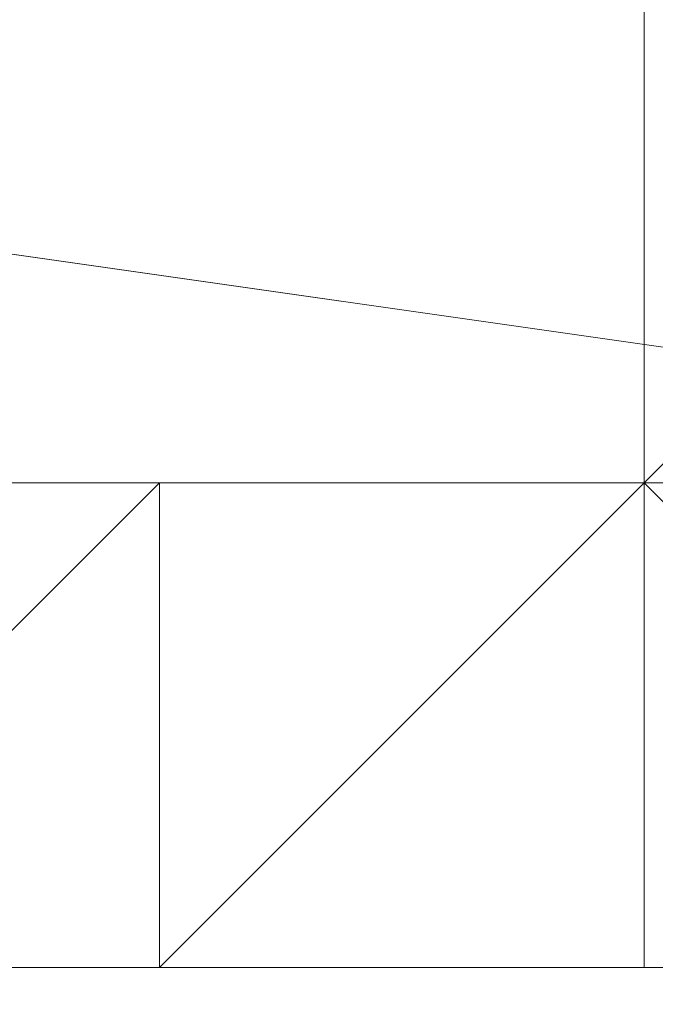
# Model space of a CAD drawing. Header units: inches. Extents: x -79624 to 52587, y -27526 to 10116.
# Tile 91 of 256: x 10253 to 10265, y -15428 to -15409. Entities that reach past the tile are written whole.
import ezdxf

# ---------------------------------------------------------------- set-up
doc = ezdxf.new("R2010")
doc.units = ezdxf.units.IN
doc.header["$MEASUREMENT"] = 0
doc.layers.add('- მექანიკური ნაწილი', color=7, linetype='Continuous', lineweight=18)
doc.layers.add('Dimensioning - General', color=7, linetype='Continuous')
doc.styles.add('GENERATED_STYLE_1', font='txt')
doc.dimstyles.new('GENERATED_STYLE__1', dxfattribs={"dimtxt": 100, "dimasz": 76, "dimexe": 0.18, "dimexo": 0.0625, "dimgap": 0, "dimtad": 0, "dimdec": 0, "dimlfac": 0.1, "dimzin": 0, "dimdsep": 46, "dimtxsty": 'GENERATED_STYLE_1', "dimblk": 'ARROWHEAD_5', "dimblk1": 'ARROWHEAD_5', "dimblk2": 'ARROWHEAD_5', "dimcen": 0.09, "dimse1": 1, "dimse2": 1, "dimclrd": 7, "dimclre": 7, "dimclrt": 7, "dimadec": 0, "dimazin": 0, "dimtfac": 1, "dimtdec": 4, "dimtmove": 0, "dimatfit": 3, "dimfxl": 1, "dimtolj": 1, "dimtzin": 0, "dimarcsym": 0})
doc.dimstyles.new('GENERATED_STYLE__2', dxfattribs={"dimtxt": 100, "dimasz": 76, "dimexe": 0.18, "dimexo": 0.0625, "dimgap": 0, "dimtad": 0, "dimtih": 1, "dimtoh": 1, "dimdec": 0, "dimlfac": 0.1, "dimzin": 0, "dimdsep": 46, "dimtxsty": 'GENERATED_STYLE_1', "dimblk": 'ARROWHEAD_5', "dimblk1": 'ARROWHEAD_5', "dimblk2": 'ARROWHEAD_5', "dimcen": 0.09, "dimse1": 1, "dimse2": 1, "dimclrd": 7, "dimclre": 7, "dimclrt": 7, "dimadec": 0, "dimazin": 0, "dimtfac": 1, "dimtdec": 4, "dimtmove": 0, "dimatfit": 3, "dimfxl": 1, "dimtolj": 1, "dimtzin": 0, "dimarcsym": 0})

# ---------------------------------------------------------------- blocks, each defined once
blk = doc.blocks.new('ARROWHEAD_5')
at = {"linetype": 'Continuous', "lineweight": 0}
blk.add_hatch(color=0, dxfattribs=at).paths.add_polyline_path([(-1, 0.2679), (0, 0), (-1, -0.2679)])
at = {"color": 0, "linetype": 'Continuous', "lineweight": 0}
blk.add_line((0, 0), (-1, 0), dxfattribs=at)
blk = doc.blocks.new('*D249')
at = {"layer": 'Defpoints', "color": 0, "linetype": 'Continuous', "transparency": 16777216}
for p in [(358.556, 209.203), (25258.556, 209.203), (1258.556, -26125.722)]:
    blk.add_point(p, dxfattribs=at)
at = {"layer": 'Dimensioning - General', "color": 7, "linetype": 'Continuous', "lineweight": -2, "transparency": 16777216}
for p, q in [((358.556, 133.203), (358.556, -12795.724)), ((358.556, -26049.722), (358.556, -13148.104))]:
    blk.add_line(p, q, dxfattribs=at)
at = {"layer": 'Dimensioning - General', "color": 7, "linetype": 'Continuous', "lineweight": -2, "transparency": 16777216, "xscale": 76.00000000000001, "yscale": 76.00000000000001, "zscale": 76.00000000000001}
for p, rotation in [((358.556, 209.203), 90), ((358.556, -26125.722), 270)]:
    blk.add_blockref('ARROWHEAD_5', p, dxfattribs=dict(at, rotation=rotation))
at = {"layer": 'Dimensioning - General', "color": 7, "linetype": 'Continuous', "lineweight": 13, "transparency": 16777216, "insert": (358.556, -12971.914), "char_height": 100, "attachment_point": 5, "rotation": 90, "style": 'GENERATED_STYLE_1'}
blk.add_mtext('\\A1;2633', dxfattribs=at)
blk = doc.blocks.new('*D264')
at = {"layer": 'Defpoints', "color": 0, "linetype": 'Continuous', "transparency": 16777216}
for p in [(7428.968, -14429.123), (51186.628, -26125.722), (51186.628, -26425.722)]:
    blk.add_point(p, dxfattribs=at)
at = {"layer": 'Dimensioning - General', "color": 7, "linetype": 'Continuous', "lineweight": -2, "transparency": 16777216}
for p, q in [((7504.968, -26425.722), (29120.843, -26425.722)), ((51110.628, -26425.722), (29468.462, -26425.722))]:
    blk.add_line(p, q, dxfattribs=at)
at = {"layer": 'Dimensioning - General', "color": 7, "linetype": 'Continuous', "lineweight": -2, "transparency": 16777216, "xscale": 76.00000000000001, "yscale": 76.00000000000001, "zscale": 76.00000000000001, "rotation": 180}
blk.add_blockref('ARROWHEAD_5', (7428.968, -26425.722), dxfattribs=at)
at = {"layer": 'Dimensioning - General', "color": 7, "linetype": 'Continuous', "lineweight": -2, "transparency": 16777216, "xscale": 76.00000000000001, "yscale": 76.00000000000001, "zscale": 76.00000000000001}
blk.add_blockref('ARROWHEAD_5', (51186.628, -26425.722), dxfattribs=at)
at = {"layer": 'Dimensioning - General', "color": 7, "linetype": 'Continuous', "lineweight": 13, "transparency": 16777216, "insert": (29294.653, -26425.722), "char_height": 100, "attachment_point": 5, "style": 'GENERATED_STYLE_1'}
blk.add_mtext('\\A1;4376', dxfattribs=at)
blk = doc.blocks.new('*D276')
at = {"layer": 'Defpoints', "color": 0, "linetype": 'Continuous', "transparency": 16777216}
for p in [(7428.968, -14429.123), (51786.628, -14429.123), (4328.728, -18360.584)]:
    blk.add_point(p, dxfattribs=at)
at = {"layer": 'Dimensioning - General', "color": 7, "linetype": 'Continuous', "lineweight": -2, "transparency": 16777216}
for p, q in [((51786.628, -14505.123), (51786.628, -16274.383)), ((51786.628, -18284.584), (51786.628, -16531.526))]:
    blk.add_line(p, q, dxfattribs=at)
at = {"layer": 'Dimensioning - General', "color": 7, "linetype": 'Continuous', "lineweight": -2, "transparency": 16777216, "xscale": 76.00000000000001, "yscale": 76.00000000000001, "zscale": 76.00000000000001}
for p, rotation in [((51786.628, -14429.123), 90), ((51786.628, -18360.584), 270)]:
    blk.add_blockref('ARROWHEAD_5', p, dxfattribs=dict(at, rotation=rotation))
at = {"layer": 'Dimensioning - General', "color": 7, "linetype": 'Continuous', "lineweight": 13, "transparency": 16777216, "insert": (51786.628, -16402.954), "char_height": 100, "attachment_point": 5, "rotation": 90, "style": 'GENERATED_STYLE_1'}
blk.add_mtext('\\A1;393', dxfattribs=at)

msp = doc.modelspace()

# ---------------------------------------------------------------- linework, layer by layer
at = {"layer": '- მექანიკური ნაწილი', "color": 7, "lineweight": 0}
for points in [[(10219.9837, -14977.78728), (10219.9837, -15408.92462), (10282.8579, -15417.90665)], [(10219.9837, -14977.78728), (10219.9837, -15408.92462), (10282.8579, -15417.90665)], [(9779.86434, -15417.90665), (10282.8579, -15417.90665), (10282.8579, -15408.92462), (10426.57034, -15408.92462), (10426.57034, -15417.90665), (10426.57034, -15408.92462), (10462.49845, -15408.92462), (10462.49845, -15417.90665), (10426.57034, -15417.90665), (10426.57034, -15408.92462), (10426.57034, -15399.94259), (10426.57034, -15408.92462), (10426.57034, -15399.94259), (10426.57034, -15408.92462), (10462.49845, -15408.92462), (10462.49845, -15417.90665), (10426.57034, -15417.90665), (10426.57034, -15408.92462), (10426.57034, -15417.90665), (10426.57034, -15408.92462), (10426.57034, -15417.90665), (10282.8579, -15417.90665), (10282.8579, -15408.92462), (9779.86434, -15408.92462)], [(10426.57034, -15417.90665), (10282.8579, -15417.90665), (10282.8579, -15408.92462), (10282.8579, -15417.90665), (10282.8579, -15426.88868), (10282.8579, -15417.90665), (10282.8579, -15426.88868), (10282.8579, -15417.90665), (10282.8579, -15426.88868), (10282.8579, -15417.90665), (10282.8579, -15426.88868), (10282.8579, -15417.90665), (10282.8579, -15408.92462), (10282.8579, -15417.90665), (10282.8579, -15426.88868), (10282.8579, -15417.90665), (10282.8579, -15426.88868), (10282.8579, -15417.90665), (10282.8579, -15426.88868), (10282.8579, -15417.90665), (9779.86434, -15417.90665)], [(10219.9837, -15408.92462), (10282.8579, -15417.90665), (10219.9837, -15408.92462)]]:
    msp.add_lwpolyline(points, dxfattribs=at)
at = {"layer": '- მექანიკური ნაწილი', "lineweight": 0}
for points in [[(10273.87587, -15381.97854), (10273.87587, -15390.96057), (10282.8579, -15390.96057), (10282.8579, -15399.94259), (10282.8579, -15408.92462), (10273.87587, -15408.92462), (10273.87587, -15417.90665), (10264.89384, -15417.90665), (10264.89384, -15426.88868), (10255.91181, -15426.88868), (10255.91181, -15417.90665), (10255.91181, -15426.88868), (10246.92979, -15426.88868), (10255.91181, -15417.90665)], [(10264.89384, -15417.90665), (10264.89384, -15408.92462)], [(10264.89384, -15417.90665), (10264.89384, -15408.92462)], [(10264.89384, -15408.92462), (10264.89384, -15417.90665), (10264.89384, -15408.92462)], [(10264.89384, -15408.92462), (10264.89384, -15417.90665), (10264.89384, -15408.92462)], [(10264.89384, -15408.92462), (10264.89384, -15417.90665), (10264.89384, -15408.92462)], [(10264.89384, -15408.92462), (10264.89384, -15417.90665), (10264.89384, -15408.92462)], [(10264.89384, -15408.92462), (10264.89384, -15417.90665), (10264.89384, -15408.92462)], [(10264.89384, -15408.92462), (10264.89384, -15417.90665), (10264.89384, -15408.92462)], [(10264.89384, -15408.92462), (10264.89384, -15417.90665), (10264.89384, -15408.92462)], [(10264.89384, -15408.92462), (10264.89384, -15417.90665), (10264.89384, -15408.92462)], [(10264.89384, -15408.92462), (10264.89384, -15417.90665), (10264.89384, -15408.92462)], [(10264.89384, -15408.92462), (10264.89384, -15417.90665), (10264.89384, -15408.92462)], [(10264.89384, -15408.92462), (10264.89384, -15417.90665), (10264.89384, -15408.92462)], [(10273.87587, -15408.92462), (10264.89384, -15417.90665), (10273.87587, -15408.92462)], [(10273.87587, -15408.92462), (10264.89384, -15417.90665), (10273.87587, -15408.92462)], [(10264.89384, -15417.90665), (10273.87587, -15408.92462)], [(10264.89384, -15417.90665), (10264.89384, -15408.92462)], [(10273.87587, -15408.92462), (10264.89384, -15417.90665)], [(10264.89384, -15417.90665), (10264.89384, -15408.92462)], [(10264.89384, -15417.90665), (10264.89384, -15408.92462)], [(10264.89384, -15408.92462), (10264.89384, -15417.90665), (10264.89384, -15408.92462)], [(10264.89384, -15408.92462), (10264.89384, -15417.90665), (10264.89384, -15408.92462)], [(10264.89384, -15408.92462), (10264.89384, -15417.90665), (10264.89384, -15408.92462)], [(10264.89384, -15408.92462), (10264.89384, -15417.90665), (10264.89384, -15408.92462)], [(10264.89384, -15408.92462), (10264.89384, -15417.90665), (10264.89384, -15408.92462)], [(10264.89384, -15408.92462), (10264.89384, -15417.90665), (10264.89384, -15408.92462)], [(10264.89384, -15408.92462), (10264.89384, -15417.90665), (10264.89384, -15408.92462)], [(10264.89384, -15408.92462), (10264.89384, -15417.90665), (10264.89384, -15408.92462)], [(10264.89384, -15408.92462), (10264.89384, -15417.90665), (10264.89384, -15408.92462)], [(10264.89384, -15408.92462), (10264.89384, -15417.90665), (10264.89384, -15408.92462)], [(10264.89384, -15408.92462), (10264.89384, -15417.90665), (10264.89384, -15408.92462)], [(10273.87587, -15408.92462), (10264.89384, -15417.90665), (10273.87587, -15408.92462)], [(10273.87587, -15408.92462), (10264.89384, -15417.90665), (10273.87587, -15408.92462)], [(10264.89384, -15417.90665), (10273.87587, -15408.92462)], [(10264.89384, -15417.90665), (10264.89384, -15408.92462)], [(10264.89384, -15417.90665), (10264.89384, -15408.92462)], [(10264.89384, -15417.90665), (10264.89384, -15408.92462)], [(10264.89384, -15408.92462), (10264.89384, -15417.90665), (10264.89384, -15408.92462)], [(10264.89384, -15408.92462), (10264.89384, -15417.90665), (10264.89384, -15408.92462)], [(10264.89384, -15408.92462), (10264.89384, -15417.90665), (10264.89384, -15408.92462)], [(10264.89384, -15408.92462), (10264.89384, -15417.90665), (10264.89384, -15408.92462)], [(10264.89384, -15408.92462), (10264.89384, -15417.90665), (10264.89384, -15408.92462)], [(10264.89384, -15408.92462), (10264.89384, -15417.90665), (10264.89384, -15408.92462)], [(10264.89384, -15408.92462), (10264.89384, -15417.90665), (10264.89384, -15408.92462)], [(10264.89384, -15408.92462), (10264.89384, -15417.90665), (10264.89384, -15408.92462)], [(10264.89384, -15408.92462), (10264.89384, -15417.90665), (10264.89384, -15408.92462)], [(10264.89384, -15408.92462), (10264.89384, -15417.90665), (10264.89384, -15408.92462)], [(10264.89384, -15408.92462), (10264.89384, -15417.90665), (10264.89384, -15408.92462)], [(10273.87587, -15408.92462), (10264.89384, -15417.90665), (10273.87587, -15408.92462)], [(10273.87587, -15408.92462), (10264.89384, -15417.90665), (10273.87587, -15408.92462)], [(10264.89384, -15417.90665), (10264.89384, -15408.92462)], [(10273.87587, -15408.92462), (10264.89384, -15417.90665)], [(10255.91181, -15417.90665), (10246.92979, -15426.88868)], [(10246.92979, -15417.90665), (10255.91181, -15417.90665)], [(10255.91181, -15417.90665), (10246.92979, -15417.90665), (10255.91181, -15417.90665)], [(10255.91181, -15417.90665), (10246.92979, -15417.90665), (10255.91181, -15417.90665)], [(10255.91181, -15417.90665), (10246.92979, -15417.90665), (10255.91181, -15417.90665)], [(10255.91181, -15417.90665), (10246.92979, -15417.90665), (10255.91181, -15417.90665)], [(10255.91181, -15417.90665), (10246.92979, -15417.90665), (10255.91181, -15417.90665)], [(10255.91181, -15417.90665), (10246.92979, -15417.90665), (10255.91181, -15417.90665)], [(10255.91181, -15417.90665), (10246.92979, -15417.90665), (10255.91181, -15417.90665)], [(10255.91181, -15417.90665), (10246.92979, -15417.90665), (10255.91181, -15417.90665)], [(10255.91181, -15417.90665), (10246.92979, -15417.90665), (10255.91181, -15417.90665)], [(10255.91181, -15417.90665), (10246.92979, -15417.90665), (10255.91181, -15417.90665)], [(10255.91181, -15417.90665), (10246.92979, -15417.90665), (10255.91181, -15417.90665)], [(10255.91181, -15417.90665), (10246.92979, -15417.90665), (10255.91181, -15417.90665)], [(10246.92979, -15426.88868), (10255.91181, -15417.90665)], [(10246.92979, -15417.90665), (10255.91181, -15417.90665)], [(10255.91181, -15417.90665), (10246.92979, -15417.90665), (10255.91181, -15417.90665)], [(10255.91181, -15417.90665), (10246.92979, -15417.90665), (10255.91181, -15417.90665)], [(10255.91181, -15417.90665), (10246.92979, -15417.90665), (10255.91181, -15417.90665)], [(10255.91181, -15417.90665), (10246.92979, -15417.90665), (10255.91181, -15417.90665)], [(10255.91181, -15417.90665), (10246.92979, -15417.90665), (10255.91181, -15417.90665)], [(10255.91181, -15417.90665), (10246.92979, -15417.90665), (10255.91181, -15417.90665)], [(10255.91181, -15417.90665), (10246.92979, -15417.90665), (10255.91181, -15417.90665)], [(10255.91181, -15417.90665), (10246.92979, -15417.90665), (10255.91181, -15417.90665)], [(10255.91181, -15417.90665), (10246.92979, -15417.90665), (10255.91181, -15417.90665)], [(10255.91181, -15417.90665), (10246.92979, -15417.90665), (10255.91181, -15417.90665)], [(10255.91181, -15417.90665), (10246.92979, -15417.90665), (10255.91181, -15417.90665)], [(10255.91181, -15417.90665), (10246.92979, -15417.90665), (10255.91181, -15417.90665)], [(10255.91181, -15417.90665), (10246.92979, -15417.90665)], [(10246.92979, -15426.88868), (10255.91181, -15417.90665)], [(10255.91181, -15417.90665), (10246.92979, -15426.88868)], [(10255.91181, -15417.90665), (10246.92979, -15417.90665), (10255.91181, -15417.90665)], [(10255.91181, -15417.90665), (10246.92979, -15417.90665), (10255.91181, -15417.90665)], [(10255.91181, -15417.90665), (10246.92979, -15417.90665), (10255.91181, -15417.90665)], [(10255.91181, -15417.90665), (10246.92979, -15417.90665), (10255.91181, -15417.90665)], [(10255.91181, -15417.90665), (10246.92979, -15417.90665), (10255.91181, -15417.90665)], [(10255.91181, -15417.90665), (10246.92979, -15417.90665), (10255.91181, -15417.90665)], [(10255.91181, -15417.90665), (10246.92979, -15417.90665), (10255.91181, -15417.90665)], [(10255.91181, -15417.90665), (10246.92979, -15417.90665), (10255.91181, -15417.90665)], [(10255.91181, -15417.90665), (10246.92979, -15417.90665), (10255.91181, -15417.90665)], [(10255.91181, -15417.90665), (10246.92979, -15417.90665), (10255.91181, -15417.90665)], [(10255.91181, -15417.90665), (10246.92979, -15417.90665), (10255.91181, -15417.90665)], [(10255.91181, -15417.90665), (10246.92979, -15417.90665), (10255.91181, -15417.90665)], [(10255.91181, -15417.90665), (10246.92979, -15417.90665)], [(10246.92979, -15426.88868), (10255.91181, -15417.90665)], [(10255.91181, -15417.90665), (10255.91181, -15426.88868), (10255.91181, -15417.90665)], [(10255.91181, -15417.90665), (10255.91181, -15426.88868), (10255.91181, -15417.90665)], [(10255.91181, -15426.88868), (10255.91181, -15417.90665), (10255.91181, -15426.88868)], [(10255.91181, -15417.90665), (10255.91181, -15417.90665)], [(10255.91181, -15417.90665), (10264.89384, -15417.90665)], [(10255.91181, -15417.90665), (10264.89384, -15417.90665)], [(10255.91181, -15417.90665), (10255.91181, -15417.90665)], [(10264.89384, -15417.90665), (10255.91181, -15417.90665), (10264.89384, -15417.90665)], [(10255.91181, -15417.90665), (10255.91181, -15426.88868)], [(10264.89384, -15417.90665), (10255.91181, -15417.90665)], [(10255.91181, -15426.88868), (10264.89384, -15417.90665)], [(10264.89384, -15417.90665), (10255.91181, -15426.88868), (10264.89384, -15417.90665)], [(10264.89384, -15417.90665), (10255.91181, -15426.88868), (10264.89384, -15417.90665)], [(10255.91181, -15426.88868), (10264.89384, -15417.90665)], [(10255.91181, -15426.88868), (10255.91181, -15417.90665)], [(10264.89384, -15417.90665), (10255.91181, -15426.88868)], [(10255.91181, -15417.90665), (10264.89384, -15417.90665)], [(10255.91181, -15417.90665), (10255.91181, -15417.90665)], [(10264.89384, -15417.90665), (10255.91181, -15417.90665), (10264.89384, -15417.90665)], [(10255.91181, -15417.90665), (10255.91181, -15417.90665)], [(10264.89384, -15417.90665), (10255.91181, -15417.90665), (10264.89384, -15417.90665)], [(10255.91181, -15417.90665), (10255.91181, -15417.90665)], [(10264.89384, -15417.90665), (10255.91181, -15417.90665), (10264.89384, -15417.90665)], [(10255.91181, -15417.90665), (10255.91181, -15417.90665)], [(10264.89384, -15417.90665), (10255.91181, -15417.90665), (10264.89384, -15417.90665)], [(10255.91181, -15417.90665), (10255.91181, -15417.90665)], [(10264.89384, -15417.90665), (10255.91181, -15417.90665), (10264.89384, -15417.90665)], [(10255.91181, -15417.90665), (10255.91181, -15417.90665)], [(10264.89384, -15417.90665), (10255.91181, -15417.90665), (10264.89384, -15417.90665)], [(10255.91181, -15417.90665), (10255.91181, -15417.90665)], [(10264.89384, -15417.90665), (10255.91181, -15417.90665), (10264.89384, -15417.90665)], [(10255.91181, -15417.90665), (10255.91181, -15417.90665)], [(10264.89384, -15417.90665), (10255.91181, -15417.90665), (10264.89384, -15417.90665)], [(10255.91181, -15417.90665), (10255.91181, -15417.90665)], [(10264.89384, -15417.90665), (10255.91181, -15417.90665), (10264.89384, -15417.90665)], [(10255.91181, -15417.90665), (10255.91181, -15417.90665)], [(10264.89384, -15417.90665), (10255.91181, -15417.90665), (10264.89384, -15417.90665)], [(10255.91181, -15417.90665), (10255.91181, -15417.90665)], [(10264.89384, -15417.90665), (10255.91181, -15417.90665), (10264.89384, -15417.90665)], [(10255.91181, -15417.90665), (10255.91181, -15417.90665)], [(10264.89384, -15417.90665), (10255.91181, -15417.90665), (10264.89384, -15417.90665)], [(10255.91181, -15417.90665), (10255.91181, -15417.90665)], [(10264.89384, -15417.90665), (10255.91181, -15417.90665), (10264.89384, -15417.90665)], [(10255.91181, -15417.90665), (10255.91181, -15417.90665)], [(10264.89384, -15417.90665), (10255.91181, -15417.90665), (10264.89384, -15417.90665)], [(10255.91181, -15417.90665), (10255.91181, -15417.90665)], [(10264.89384, -15417.90665), (10255.91181, -15417.90665), (10264.89384, -15417.90665)], [(10255.91181, -15417.90665), (10264.89384, -15417.90665), (10255.91181, -15417.90665)], [(10255.91181, -15426.88868), (10255.91181, -15417.90665)], [(10255.91181, -15426.88868), (10255.91181, -15417.90665)], [(10255.91181, -15417.90665), (10255.91181, -15426.88868), (10255.91181, -15417.90665)], [(10255.91181, -15417.90665), (10255.91181, -15426.88868), (10255.91181, -15417.90665)], [(10255.91181, -15426.88868), (10255.91181, -15417.90665), (10255.91181, -15426.88868)], [(10255.91181, -15417.90665), (10255.91181, -15417.90665)], [(10255.91181, -15417.90665), (10264.89384, -15417.90665)], [(10255.91181, -15417.90665), (10264.89384, -15417.90665)], [(10255.91181, -15417.90665), (10255.91181, -15417.90665)], [(10264.89384, -15417.90665), (10255.91181, -15417.90665), (10264.89384, -15417.90665)], [(10255.91181, -15417.90665), (10255.91181, -15426.88868)], [(10264.89384, -15417.90665), (10255.91181, -15417.90665)], [(10255.91181, -15426.88868), (10264.89384, -15417.90665)], [(10264.89384, -15417.90665), (10255.91181, -15426.88868), (10264.89384, -15417.90665)], [(10264.89384, -15417.90665), (10255.91181, -15426.88868), (10264.89384, -15417.90665)], [(10255.91181, -15426.88868), (10264.89384, -15417.90665)], [(10255.91181, -15426.88868), (10255.91181, -15417.90665)], [(10264.89384, -15417.90665), (10255.91181, -15426.88868)], [(10255.91181, -15417.90665), (10264.89384, -15417.90665)], [(10255.91181, -15417.90665), (10255.91181, -15417.90665)], [(10264.89384, -15417.90665), (10255.91181, -15417.90665), (10264.89384, -15417.90665)], [(10255.91181, -15417.90665), (10255.91181, -15417.90665)], [(10264.89384, -15417.90665), (10255.91181, -15417.90665), (10264.89384, -15417.90665)], [(10255.91181, -15417.90665), (10255.91181, -15417.90665)], [(10264.89384, -15417.90665), (10255.91181, -15417.90665), (10264.89384, -15417.90665)], [(10255.91181, -15417.90665), (10255.91181, -15417.90665)], [(10264.89384, -15417.90665), (10255.91181, -15417.90665), (10264.89384, -15417.90665)], [(10255.91181, -15417.90665), (10255.91181, -15417.90665)], [(10264.89384, -15417.90665), (10255.91181, -15417.90665), (10264.89384, -15417.90665)], [(10255.91181, -15417.90665), (10255.91181, -15417.90665)], [(10264.89384, -15417.90665), (10255.91181, -15417.90665), (10264.89384, -15417.90665)], [(10255.91181, -15417.90665), (10255.91181, -15417.90665)], [(10264.89384, -15417.90665), (10255.91181, -15417.90665), (10264.89384, -15417.90665)], [(10255.91181, -15417.90665), (10255.91181, -15417.90665)], [(10264.89384, -15417.90665), (10255.91181, -15417.90665), (10264.89384, -15417.90665)], [(10255.91181, -15417.90665), (10255.91181, -15417.90665)], [(10264.89384, -15417.90665), (10255.91181, -15417.90665), (10264.89384, -15417.90665)], [(10255.91181, -15417.90665), (10255.91181, -15417.90665)], [(10264.89384, -15417.90665), (10255.91181, -15417.90665), (10264.89384, -15417.90665)], [(10255.91181, -15417.90665), (10255.91181, -15417.90665)], [(10264.89384, -15417.90665), (10255.91181, -15417.90665), (10264.89384, -15417.90665)], [(10255.91181, -15417.90665), (10255.91181, -15417.90665)], [(10264.89384, -15417.90665), (10255.91181, -15417.90665), (10264.89384, -15417.90665)], [(10255.91181, -15417.90665), (10255.91181, -15417.90665)], [(10264.89384, -15417.90665), (10255.91181, -15417.90665), (10264.89384, -15417.90665)], [(10255.91181, -15417.90665), (10255.91181, -15417.90665)], [(10264.89384, -15417.90665), (10255.91181, -15417.90665), (10264.89384, -15417.90665)], [(10255.91181, -15417.90665), (10255.91181, -15417.90665)], [(10264.89384, -15417.90665), (10255.91181, -15417.90665), (10264.89384, -15417.90665)], [(10255.91181, -15417.90665), (10264.89384, -15417.90665), (10255.91181, -15417.90665)], [(10255.91181, -15426.88868), (10255.91181, -15417.90665)], [(10255.91181, -15426.88868), (10255.91181, -15417.90665)], [(10255.91181, -15417.90665), (10255.91181, -15426.88868), (10255.91181, -15417.90665)], [(10255.91181, -15417.90665), (10255.91181, -15426.88868), (10255.91181, -15417.90665)], [(10255.91181, -15426.88868), (10255.91181, -15417.90665), (10255.91181, -15426.88868)], [(10255.91181, -15417.90665), (10255.91181, -15417.90665)], [(10255.91181, -15417.90665), (10255.91181, -15417.90665)], [(10264.89384, -15417.90665), (10255.91181, -15417.90665), (10264.89384, -15417.90665)], [(10255.91181, -15417.90665), (10255.91181, -15426.88868)], [(10264.89384, -15417.90665), (10255.91181, -15417.90665)], [(10255.91181, -15426.88868), (10264.89384, -15417.90665)], [(10264.89384, -15417.90665), (10255.91181, -15426.88868), (10264.89384, -15417.90665)], [(10264.89384, -15417.90665), (10255.91181, -15426.88868), (10264.89384, -15417.90665)], [(10255.91181, -15426.88868), (10264.89384, -15417.90665)], [(10255.91181, -15426.88868), (10255.91181, -15417.90665)], [(10255.91181, -15417.90665), (10264.89384, -15417.90665)], [(10255.91181, -15417.90665), (10255.91181, -15417.90665)], [(10264.89384, -15417.90665), (10255.91181, -15417.90665), (10264.89384, -15417.90665)], [(10255.91181, -15417.90665), (10255.91181, -15417.90665)], [(10264.89384, -15417.90665), (10255.91181, -15417.90665), (10264.89384, -15417.90665)], [(10255.91181, -15417.90665), (10255.91181, -15417.90665)], [(10264.89384, -15417.90665), (10255.91181, -15417.90665), (10264.89384, -15417.90665)], [(10255.91181, -15417.90665), (10255.91181, -15417.90665)], [(10264.89384, -15417.90665), (10255.91181, -15417.90665), (10264.89384, -15417.90665)], [(10255.91181, -15417.90665), (10255.91181, -15417.90665)], [(10264.89384, -15417.90665), (10255.91181, -15417.90665), (10264.89384, -15417.90665)], [(10255.91181, -15417.90665), (10255.91181, -15417.90665)], [(10264.89384, -15417.90665), (10255.91181, -15417.90665), (10264.89384, -15417.90665)], [(10255.91181, -15417.90665), (10255.91181, -15417.90665)], [(10264.89384, -15417.90665), (10255.91181, -15417.90665), (10264.89384, -15417.90665)], [(10255.91181, -15417.90665), (10255.91181, -15417.90665)], [(10264.89384, -15417.90665), (10255.91181, -15417.90665), (10264.89384, -15417.90665)], [(10255.91181, -15417.90665), (10255.91181, -15417.90665)], [(10264.89384, -15417.90665), (10255.91181, -15417.90665), (10264.89384, -15417.90665)], [(10255.91181, -15417.90665), (10255.91181, -15417.90665)], [(10264.89384, -15417.90665), (10255.91181, -15417.90665), (10264.89384, -15417.90665)], [(10255.91181, -15417.90665), (10255.91181, -15417.90665)], [(10264.89384, -15417.90665), (10255.91181, -15417.90665), (10264.89384, -15417.90665)], [(10255.91181, -15417.90665), (10255.91181, -15417.90665)], [(10264.89384, -15417.90665), (10255.91181, -15417.90665), (10264.89384, -15417.90665)], [(10255.91181, -15417.90665), (10255.91181, -15417.90665)], [(10264.89384, -15417.90665), (10255.91181, -15417.90665), (10264.89384, -15417.90665)], [(10255.91181, -15417.90665), (10255.91181, -15417.90665)], [(10264.89384, -15417.90665), (10255.91181, -15417.90665), (10264.89384, -15417.90665)], [(10255.91181, -15417.90665), (10255.91181, -15417.90665)], [(10264.89384, -15417.90665), (10255.91181, -15417.90665), (10264.89384, -15417.90665)], [(10255.91181, -15417.90665), (10264.89384, -15417.90665), (10255.91181, -15417.90665)], [(10264.89384, -15426.88868), (10264.89384, -15417.90665), (10264.89384, -15426.88868)], [(10264.89384, -15417.90665), (10264.89384, -15417.90665)], [(10264.89384, -15417.90665), (10273.87587, -15417.90665), (10264.89384, -15417.90665)], [(10264.89384, -15417.90665), (10264.89384, -15426.88868), (10264.89384, -15417.90665)], [(10264.89384, -15417.90665), (10264.89384, -15426.88868), (10264.89384, -15417.90665)], [(10264.89384, -15417.90665), (10264.89384, -15426.88868), (10264.89384, -15417.90665)], [(10264.89384, -15417.90665), (10264.89384, -15426.88868), (10264.89384, -15417.90665)], [(10264.89384, -15417.90665), (10264.89384, -15417.90665)], [(10264.89384, -15426.88868), (10264.89384, -15417.90665), (10264.89384, -15426.88868)], [(10264.89384, -15417.90665), (10264.89384, -15426.88868), (10264.89384, -15417.90665)], [(10264.89384, -15417.90665), (10264.89384, -15426.88868), (10264.89384, -15417.90665)], [(10264.89384, -15417.90665), (10264.89384, -15426.88868), (10264.89384, -15417.90665)], [(10264.89384, -15417.90665), (10264.89384, -15426.88868), (10264.89384, -15417.90665)], [(10264.89384, -15417.90665), (10264.89384, -15426.88868), (10264.89384, -15417.90665)], [(10264.89384, -15417.90665), (10264.89384, -15417.90665)], [(10273.87587, -15417.90665), (10264.89384, -15417.90665), (10273.87587, -15417.90665)], [(10264.89384, -15417.90665), (10264.89384, -15417.90665)], [(10273.87587, -15417.90665), (10264.89384, -15417.90665), (10273.87587, -15417.90665)], [(10264.89384, -15417.90665), (10264.89384, -15417.90665)], [(10273.87587, -15417.90665), (10264.89384, -15417.90665), (10273.87587, -15417.90665)], [(10264.89384, -15417.90665), (10264.89384, -15417.90665)], [(10273.87587, -15417.90665), (10264.89384, -15417.90665), (10273.87587, -15417.90665)], [(10264.89384, -15417.90665), (10264.89384, -15417.90665)], [(10273.87587, -15417.90665), (10264.89384, -15417.90665), (10273.87587, -15417.90665)], [(10264.89384, -15417.90665), (10264.89384, -15417.90665)], [(10273.87587, -15417.90665), (10264.89384, -15417.90665), (10273.87587, -15417.90665)], [(10264.89384, -15417.90665), (10264.89384, -15417.90665)], [(10273.87587, -15417.90665), (10264.89384, -15417.90665), (10273.87587, -15417.90665)], [(10264.89384, -15417.90665), (10273.87587, -15417.90665), (10264.89384, -15417.90665)], [(10264.89384, -15417.90665), (10264.89384, -15417.90665)], [(10264.89384, -15417.90665), (10264.89384, -15417.90665)], [(10264.89384, -15417.90665), (10264.89384, -15417.90665)], [(10264.89384, -15417.90665), (10264.89384, -15417.90665)], [(10264.89384, -15417.90665), (10264.89384, -15417.90665)], [(10264.89384, -15417.90665), (10264.89384, -15417.90665)], [(10264.89384, -15417.90665), (10264.89384, -15417.90665)], [(10264.89384, -15417.90665), (10264.89384, -15417.90665)], [(10264.89384, -15417.90665), (10264.89384, -15417.90665)], [(10264.89384, -15417.90665), (10264.89384, -15417.90665)], [(10264.89384, -15417.90665), (10264.89384, -15417.90665)], [(10264.89384, -15417.90665), (10264.89384, -15417.90665)], [(10264.89384, -15417.90665), (10264.89384, -15417.90665)], [(10264.89384, -15417.90665), (10264.89384, -15417.90665)], [(10264.89384, -15417.90665), (10264.89384, -15417.90665)], [(10264.89384, -15417.90665), (10264.89384, -15417.90665)], [(10273.87587, -15417.90665), (10264.89384, -15417.90665), (10273.87587, -15417.90665)], [(10264.89384, -15417.90665), (10264.89384, -15417.90665)], [(10273.87587, -15417.90665), (10264.89384, -15417.90665), (10273.87587, -15417.90665)], [(10264.89384, -15417.90665), (10264.89384, -15417.90665)], [(10273.87587, -15417.90665), (10264.89384, -15417.90665), (10273.87587, -15417.90665)], [(10264.89384, -15417.90665), (10264.89384, -15417.90665)], [(10273.87587, -15417.90665), (10264.89384, -15417.90665), (10273.87587, -15417.90665)], [(10264.89384, -15417.90665), (10264.89384, -15417.90665)], [(10273.87587, -15417.90665), (10264.89384, -15417.90665), (10273.87587, -15417.90665)], [(10264.89384, -15417.90665), (10264.89384, -15417.90665)], [(10273.87587, -15417.90665), (10264.89384, -15417.90665), (10273.87587, -15417.90665)], [(10264.89384, -15417.90665), (10264.89384, -15417.90665)], [(10273.87587, -15417.90665), (10264.89384, -15417.90665), (10273.87587, -15417.90665)], [(10264.89384, -15417.90665), (10264.89384, -15417.90665)], [(10273.87587, -15417.90665), (10264.89384, -15417.90665), (10273.87587, -15417.90665)], [(10273.87587, -15417.90665), (10264.89384, -15417.90665)], [(10264.89384, -15417.90665), (10264.89384, -15426.88868), (10264.89384, -15417.90665)], [(10264.89384, -15417.90665), (10264.89384, -15426.88868), (10264.89384, -15417.90665)], [(10264.89384, -15417.90665), (10264.89384, -15426.88868), (10264.89384, -15417.90665)], [(10264.89384, -15417.90665), (10264.89384, -15426.88868), (10264.89384, -15417.90665)], [(10264.89384, -15417.90665), (10264.89384, -15426.88868)], [(10264.89384, -15417.90665), (10264.89384, -15417.90665)], [(10264.89384, -15426.88868), (10264.89384, -15417.90665), (10264.89384, -15426.88868)], [(10264.89384, -15417.90665), (10264.89384, -15426.88868), (10264.89384, -15417.90665)], [(10264.89384, -15417.90665), (10264.89384, -15426.88868), (10264.89384, -15417.90665)], [(10264.89384, -15417.90665), (10264.89384, -15426.88868), (10264.89384, -15417.90665)], [(10264.89384, -15417.90665), (10264.89384, -15426.88868), (10264.89384, -15417.90665)], [(10264.89384, -15417.90665), (10264.89384, -15426.88868), (10264.89384, -15417.90665)], [(10264.89384, -15417.90665), (10264.89384, -15417.90665)], [(10273.87587, -15417.90665), (10264.89384, -15417.90665), (10273.87587, -15417.90665)], [(10264.89384, -15417.90665), (10264.89384, -15417.90665)], [(10273.87587, -15417.90665), (10264.89384, -15417.90665), (10273.87587, -15417.90665)], [(10264.89384, -15417.90665), (10264.89384, -15417.90665)], [(10273.87587, -15417.90665), (10264.89384, -15417.90665), (10273.87587, -15417.90665)], [(10264.89384, -15417.90665), (10264.89384, -15417.90665)], [(10273.87587, -15417.90665), (10264.89384, -15417.90665), (10273.87587, -15417.90665)], [(10264.89384, -15417.90665), (10264.89384, -15417.90665)], [(10273.87587, -15417.90665), (10264.89384, -15417.90665), (10273.87587, -15417.90665)], [(10264.89384, -15417.90665), (10264.89384, -15417.90665)], [(10273.87587, -15417.90665), (10264.89384, -15417.90665), (10273.87587, -15417.90665)], [(10264.89384, -15417.90665), (10264.89384, -15417.90665)], [(10273.87587, -15417.90665), (10264.89384, -15417.90665), (10273.87587, -15417.90665)], [(10264.89384, -15417.90665), (10273.87587, -15417.90665), (10264.89384, -15417.90665)], [(10264.89384, -15417.90665), (10264.89384, -15417.90665)], [(10264.89384, -15417.90665), (10264.89384, -15417.90665)], [(10264.89384, -15417.90665), (10264.89384, -15417.90665)], [(10264.89384, -15417.90665), (10264.89384, -15417.90665)], [(10264.89384, -15417.90665), (10264.89384, -15417.90665)], [(10264.89384, -15417.90665), (10264.89384, -15417.90665)], [(10264.89384, -15417.90665), (10264.89384, -15417.90665)], [(10264.89384, -15417.90665), (10264.89384, -15417.90665)], [(10264.89384, -15417.90665), (10264.89384, -15417.90665)], [(10264.89384, -15417.90665), (10264.89384, -15417.90665)], [(10264.89384, -15417.90665), (10264.89384, -15417.90665)], [(10264.89384, -15417.90665), (10264.89384, -15417.90665)], [(10264.89384, -15417.90665), (10264.89384, -15417.90665)], [(10264.89384, -15417.90665), (10264.89384, -15417.90665)], [(10264.89384, -15417.90665), (10264.89384, -15417.90665)], [(10264.89384, -15417.90665), (10264.89384, -15417.90665)], [(10273.87587, -15417.90665), (10264.89384, -15417.90665), (10273.87587, -15417.90665)], [(10264.89384, -15417.90665), (10264.89384, -15417.90665)], [(10273.87587, -15417.90665), (10264.89384, -15417.90665), (10273.87587, -15417.90665)], [(10264.89384, -15417.90665), (10264.89384, -15417.90665)], [(10273.87587, -15417.90665), (10264.89384, -15417.90665), (10273.87587, -15417.90665)], [(10264.89384, -15417.90665), (10264.89384, -15417.90665)], [(10273.87587, -15417.90665), (10264.89384, -15417.90665), (10273.87587, -15417.90665)], [(10264.89384, -15417.90665), (10264.89384, -15417.90665)], [(10273.87587, -15417.90665), (10264.89384, -15417.90665), (10273.87587, -15417.90665)], [(10264.89384, -15417.90665), (10264.89384, -15417.90665)], [(10273.87587, -15417.90665), (10264.89384, -15417.90665), (10273.87587, -15417.90665)], [(10264.89384, -15417.90665), (10264.89384, -15417.90665)], [(10273.87587, -15417.90665), (10264.89384, -15417.90665), (10273.87587, -15417.90665)], [(10264.89384, -15417.90665), (10264.89384, -15417.90665)], [(10273.87587, -15417.90665), (10264.89384, -15417.90665), (10273.87587, -15417.90665)], [(10273.87587, -15417.90665), (10264.89384, -15417.90665)], [(10264.89384, -15417.90665), (10264.89384, -15426.88868), (10264.89384, -15417.90665)], [(10264.89384, -15417.90665), (10264.89384, -15426.88868), (10264.89384, -15417.90665)], [(10264.89384, -15417.90665), (10264.89384, -15426.88868), (10264.89384, -15417.90665)], [(10264.89384, -15417.90665), (10264.89384, -15426.88868), (10264.89384, -15417.90665)], [(10264.89384, -15417.90665), (10264.89384, -15426.88868)], [(10264.89384, -15417.90665), (10264.89384, -15417.90665)], [(10264.89384, -15426.88868), (10264.89384, -15417.90665), (10264.89384, -15426.88868)], [(10264.89384, -15417.90665), (10264.89384, -15426.88868), (10264.89384, -15417.90665)], [(10264.89384, -15417.90665), (10264.89384, -15426.88868), (10264.89384, -15417.90665)], [(10264.89384, -15417.90665), (10264.89384, -15426.88868), (10264.89384, -15417.90665)], [(10264.89384, -15417.90665), (10264.89384, -15426.88868), (10264.89384, -15417.90665)], [(10264.89384, -15417.90665), (10264.89384, -15426.88868), (10264.89384, -15417.90665)], [(10264.89384, -15417.90665), (10264.89384, -15417.90665)], [(10273.87587, -15417.90665), (10264.89384, -15417.90665), (10273.87587, -15417.90665)], [(10264.89384, -15417.90665), (10264.89384, -15417.90665)], [(10273.87587, -15417.90665), (10264.89384, -15417.90665), (10273.87587, -15417.90665)], [(10264.89384, -15417.90665), (10264.89384, -15417.90665)], [(10273.87587, -15417.90665), (10264.89384, -15417.90665), (10273.87587, -15417.90665)], [(10264.89384, -15417.90665), (10264.89384, -15417.90665)], [(10273.87587, -15417.90665), (10264.89384, -15417.90665), (10273.87587, -15417.90665)], [(10264.89384, -15417.90665), (10264.89384, -15417.90665)], [(10273.87587, -15417.90665), (10264.89384, -15417.90665), (10273.87587, -15417.90665)], [(10264.89384, -15417.90665), (10264.89384, -15417.90665)], [(10273.87587, -15417.90665), (10264.89384, -15417.90665), (10273.87587, -15417.90665)], [(10264.89384, -15417.90665), (10264.89384, -15417.90665)], [(10273.87587, -15417.90665), (10264.89384, -15417.90665), (10273.87587, -15417.90665)], [(10264.89384, -15417.90665), (10273.87587, -15417.90665), (10264.89384, -15417.90665)], [(10264.89384, -15417.90665), (10264.89384, -15417.90665)], [(10264.89384, -15417.90665), (10264.89384, -15417.90665)], [(10264.89384, -15417.90665), (10264.89384, -15417.90665)], [(10264.89384, -15417.90665), (10264.89384, -15417.90665)], [(10264.89384, -15417.90665), (10264.89384, -15417.90665)], [(10264.89384, -15417.90665), (10264.89384, -15417.90665)], [(10264.89384, -15417.90665), (10264.89384, -15417.90665)], [(10264.89384, -15417.90665), (10264.89384, -15417.90665)], [(10264.89384, -15417.90665), (10264.89384, -15417.90665)], [(10264.89384, -15417.90665), (10264.89384, -15417.90665)], [(10264.89384, -15417.90665), (10264.89384, -15417.90665)], [(10264.89384, -15417.90665), (10264.89384, -15417.90665)], [(10264.89384, -15417.90665), (10264.89384, -15417.90665)], [(10264.89384, -15417.90665), (10264.89384, -15417.90665)], [(10264.89384, -15417.90665), (10264.89384, -15417.90665)], [(10264.89384, -15417.90665), (10264.89384, -15417.90665)], [(10273.87587, -15417.90665), (10264.89384, -15417.90665), (10273.87587, -15417.90665)], [(10264.89384, -15417.90665), (10264.89384, -15417.90665)], [(10273.87587, -15417.90665), (10264.89384, -15417.90665), (10273.87587, -15417.90665)], [(10264.89384, -15417.90665), (10264.89384, -15417.90665)], [(10273.87587, -15417.90665), (10264.89384, -15417.90665), (10273.87587, -15417.90665)], [(10264.89384, -15417.90665), (10264.89384, -15417.90665)], [(10273.87587, -15417.90665), (10264.89384, -15417.90665), (10273.87587, -15417.90665)], [(10264.89384, -15417.90665), (10264.89384, -15417.90665)], [(10273.87587, -15417.90665), (10264.89384, -15417.90665), (10273.87587, -15417.90665)], [(10264.89384, -15417.90665), (10264.89384, -15417.90665)], [(10273.87587, -15417.90665), (10264.89384, -15417.90665), (10273.87587, -15417.90665)], [(10264.89384, -15417.90665), (10264.89384, -15417.90665)], [(10273.87587, -15417.90665), (10264.89384, -15417.90665), (10273.87587, -15417.90665)], [(10264.89384, -15417.90665), (10264.89384, -15417.90665)], [(10273.87587, -15417.90665), (10264.89384, -15417.90665), (10273.87587, -15417.90665)], [(10273.87587, -15417.90665), (10264.89384, -15417.90665)], [(10264.89384, -15426.88868), (10264.89384, -15417.90665), (10264.89384, -15426.88868)], [(10264.89384, -15417.90665), (10264.89384, -15417.90665)], [(10264.89384, -15417.90665), (10273.87587, -15417.90665), (10264.89384, -15417.90665)], [(10264.89384, -15417.90665), (10273.87587, -15417.90665)], [(10264.89384, -15426.88868), (10264.89384, -15417.90665)], [(10246.92979, -15426.88868), (10255.91181, -15426.88868), (10246.92979, -15426.88868)], [(10246.92979, -15426.88868), (10255.91181, -15426.88868), (10246.92979, -15426.88868)], [(10255.91181, -15426.88868), (10246.92979, -15426.88868), (10255.91181, -15426.88868)], [(10255.91181, -15426.88868), (10246.92979, -15426.88868), (10255.91181, -15426.88868)], [(10255.91181, -15426.88868), (10246.92979, -15426.88868), (10255.91181, -15426.88868)], [(10255.91181, -15426.88868), (10246.92979, -15426.88868), (10255.91181, -15426.88868)], [(10255.91181, -15426.88868), (10246.92979, -15426.88868), (10255.91181, -15426.88868)], [(10255.91181, -15426.88868), (10246.92979, -15426.88868), (10255.91181, -15426.88868)], [(10255.91181, -15426.88868), (10246.92979, -15426.88868), (10255.91181, -15426.88868)], [(10255.91181, -15426.88868), (10246.92979, -15426.88868), (10255.91181, -15426.88868)], [(10255.91181, -15426.88868), (10246.92979, -15426.88868), (10255.91181, -15426.88868)], [(10255.91181, -15426.88868), (10246.92979, -15426.88868), (10255.91181, -15426.88868)], [(10255.91181, -15426.88868), (10246.92979, -15426.88868), (10255.91181, -15426.88868)], [(10255.91181, -15426.88868), (10246.92979, -15426.88868), (10255.91181, -15426.88868)], [(10255.91181, -15426.88868), (10246.92979, -15426.88868), (10255.91181, -15426.88868)], [(10255.91181, -15426.88868), (10246.92979, -15426.88868), (10255.91181, -15426.88868)], [(10255.91181, -15426.88868), (10246.92979, -15426.88868), (10255.91181, -15426.88868)], [(10255.91181, -15426.88868), (10246.92979, -15426.88868), (10255.91181, -15426.88868)], [(10255.91181, -15426.88868), (10246.92979, -15426.88868), (10255.91181, -15426.88868)], [(10255.91181, -15426.88868), (10246.92979, -15426.88868), (10255.91181, -15426.88868)], [(10255.91181, -15426.88868), (10246.92979, -15426.88868), (10255.91181, -15426.88868)], [(10255.91181, -15426.88868), (10246.92979, -15426.88868), (10255.91181, -15426.88868)], [(10255.91181, -15426.88868), (10246.92979, -15426.88868), (10255.91181, -15426.88868)], [(10255.91181, -15426.88868), (10246.92979, -15426.88868), (10255.91181, -15426.88868)], [(10255.91181, -15426.88868), (10246.92979, -15426.88868), (10255.91181, -15426.88868)], [(10255.91181, -15426.88868), (10246.92979, -15426.88868), (10255.91181, -15426.88868)], [(10255.91181, -15426.88868), (10246.92979, -15426.88868), (10255.91181, -15426.88868)], [(10255.91181, -15426.88868), (10246.92979, -15426.88868), (10255.91181, -15426.88868)], [(10255.91181, -15426.88868), (10246.92979, -15426.88868), (10255.91181, -15426.88868)], [(10255.91181, -15426.88868), (10246.92979, -15426.88868), (10255.91181, -15426.88868)], [(10255.91181, -15426.88868), (10246.92979, -15426.88868), (10255.91181, -15426.88868)], [(10255.91181, -15426.88868), (10246.92979, -15426.88868), (10255.91181, -15426.88868)], [(10255.91181, -15426.88868), (10246.92979, -15426.88868), (10255.91181, -15426.88868)], [(10255.91181, -15426.88868), (10246.92979, -15426.88868), (10255.91181, -15426.88868)], [(10255.91181, -15426.88868), (10246.92979, -15426.88868), (10255.91181, -15426.88868)], [(10255.91181, -15426.88868), (10246.92979, -15426.88868), (10255.91181, -15426.88868)], [(10255.91181, -15426.88868), (10246.92979, -15426.88868), (10255.91181, -15426.88868)], [(10255.91181, -15426.88868), (10246.92979, -15426.88868), (10255.91181, -15426.88868)], [(10255.91181, -15426.88868), (10246.92979, -15426.88868), (10255.91181, -15426.88868)], [(10255.91181, -15426.88868), (10246.92979, -15426.88868), (10255.91181, -15426.88868)], [(10255.91181, -15426.88868), (10246.92979, -15426.88868), (10255.91181, -15426.88868)], [(10255.91181, -15426.88868), (10246.92979, -15426.88868), (10255.91181, -15426.88868)], [(10255.91181, -15426.88868), (10246.92979, -15426.88868), (10255.91181, -15426.88868)], [(10255.91181, -15426.88868), (10246.92979, -15426.88868), (10255.91181, -15426.88868)], [(10255.91181, -15426.88868), (10246.92979, -15426.88868), (10255.91181, -15426.88868)], [(10255.91181, -15426.88868), (10246.92979, -15426.88868), (10255.91181, -15426.88868)], [(10255.91181, -15426.88868), (10246.92979, -15426.88868), (10255.91181, -15426.88868)], [(10255.91181, -15426.88868), (10246.92979, -15426.88868), (10255.91181, -15426.88868)], [(10255.91181, -15426.88868), (10246.92979, -15426.88868), (10255.91181, -15426.88868)], [(10255.91181, -15426.88868), (10246.92979, -15426.88868), (10255.91181, -15426.88868)], [(10246.92979, -15426.88868), (10255.91181, -15426.88868), (10246.92979, -15426.88868)], [(10246.92979, -15426.88868), (10255.91181, -15426.88868)], [(10255.91181, -15426.88868), (10255.91181, -15426.88868)], [(10255.91181, -15426.88868), (10264.89384, -15426.88868), (10255.91181, -15426.88868)], [(10255.91181, -15426.88868), (10255.91181, -15426.88868)], [(10255.91181, -15426.88868), (10264.89384, -15426.88868), (10255.91181, -15426.88868)], [(10255.91181, -15426.88868), (10255.91181, -15426.88868)], [(10264.89384, -15426.88868), (10255.91181, -15426.88868), (10264.89384, -15426.88868)], [(10255.91181, -15426.88868), (10255.91181, -15426.88868)], [(10264.89384, -15426.88868), (10255.91181, -15426.88868), (10264.89384, -15426.88868)], [(10255.91181, -15426.88868), (10255.91181, -15426.88868)], [(10264.89384, -15426.88868), (10255.91181, -15426.88868), (10264.89384, -15426.88868)], [(10255.91181, -15426.88868), (10255.91181, -15426.88868)], [(10264.89384, -15426.88868), (10255.91181, -15426.88868), (10264.89384, -15426.88868)], [(10255.91181, -15426.88868), (10264.89384, -15426.88868), (10255.91181, -15426.88868)], [(10255.91181, -15426.88868), (10255.91181, -15426.88868)], [(10255.91181, -15426.88868), (10255.91181, -15426.88868)], [(10255.91181, -15426.88868), (10255.91181, -15426.88868)], [(10255.91181, -15426.88868), (10255.91181, -15426.88868)], [(10255.91181, -15426.88868), (10255.91181, -15426.88868)], [(10255.91181, -15426.88868), (10255.91181, -15426.88868)], [(10264.89384, -15426.88868), (10255.91181, -15426.88868), (10264.89384, -15426.88868)], [(10255.91181, -15426.88868), (10255.91181, -15426.88868)], [(10264.89384, -15426.88868), (10255.91181, -15426.88868), (10264.89384, -15426.88868)], [(10255.91181, -15426.88868), (10255.91181, -15426.88868)], [(10264.89384, -15426.88868), (10255.91181, -15426.88868), (10264.89384, -15426.88868)], [(10255.91181, -15426.88868), (10255.91181, -15426.88868)], [(10264.89384, -15426.88868), (10255.91181, -15426.88868), (10264.89384, -15426.88868)], [(10255.91181, -15426.88868), (10255.91181, -15426.88868)], [(10264.89384, -15426.88868), (10255.91181, -15426.88868), (10264.89384, -15426.88868)], [(10255.91181, -15426.88868), (10255.91181, -15426.88868)], [(10264.89384, -15426.88868), (10255.91181, -15426.88868), (10264.89384, -15426.88868)], [(10255.91181, -15426.88868), (10255.91181, -15426.88868)], [(10264.89384, -15426.88868), (10255.91181, -15426.88868), (10264.89384, -15426.88868)], [(10255.91181, -15426.88868), (10255.91181, -15426.88868)], [(10264.89384, -15426.88868), (10255.91181, -15426.88868), (10264.89384, -15426.88868)], [(10255.91181, -15426.88868), (10255.91181, -15426.88868)], [(10264.89384, -15426.88868), (10255.91181, -15426.88868), (10264.89384, -15426.88868)], [(10255.91181, -15426.88868), (10264.89384, -15426.88868), (10255.91181, -15426.88868)], [(10255.91181, -15426.88868), (10255.91181, -15426.88868)], [(10255.91181, -15426.88868), (10255.91181, -15426.88868)], [(10255.91181, -15426.88868), (10255.91181, -15426.88868)], [(10255.91181, -15426.88868), (10255.91181, -15426.88868)], [(10255.91181, -15426.88868), (10255.91181, -15426.88868)], [(10255.91181, -15426.88868), (10255.91181, -15426.88868)], [(10264.89384, -15426.88868), (10255.91181, -15426.88868), (10264.89384, -15426.88868)], [(10255.91181, -15426.88868), (10255.91181, -15426.88868)], [(10264.89384, -15426.88868), (10255.91181, -15426.88868), (10264.89384, -15426.88868)], [(10255.91181, -15426.88868), (10255.91181, -15426.88868)], [(10264.89384, -15426.88868), (10255.91181, -15426.88868), (10264.89384, -15426.88868)], [(10255.91181, -15426.88868), (10255.91181, -15426.88868)], [(10264.89384, -15426.88868), (10255.91181, -15426.88868), (10264.89384, -15426.88868)], [(10255.91181, -15426.88868), (10255.91181, -15426.88868)], [(10264.89384, -15426.88868), (10255.91181, -15426.88868), (10264.89384, -15426.88868)], [(10264.89384, -15426.88868), (10255.91181, -15426.88868)], [(10255.91181, -15426.88868), (10255.91181, -15426.88868)], [(10264.89384, -15426.88868), (10255.91181, -15426.88868), (10264.89384, -15426.88868)], [(10255.91181, -15426.88868), (10255.91181, -15426.88868)], [(10264.89384, -15426.88868), (10255.91181, -15426.88868), (10264.89384, -15426.88868)], [(10255.91181, -15426.88868), (10255.91181, -15426.88868)], [(10264.89384, -15426.88868), (10255.91181, -15426.88868), (10264.89384, -15426.88868)], [(10255.91181, -15426.88868), (10255.91181, -15426.88868)], [(10264.89384, -15426.88868), (10255.91181, -15426.88868), (10264.89384, -15426.88868)], [(10255.91181, -15426.88868), (10264.89384, -15426.88868), (10255.91181, -15426.88868)], [(10255.91181, -15426.88868), (10255.91181, -15426.88868)], [(10255.91181, -15426.88868), (10255.91181, -15426.88868)], [(10255.91181, -15426.88868), (10255.91181, -15426.88868)], [(10255.91181, -15426.88868), (10255.91181, -15426.88868)], [(10255.91181, -15426.88868), (10255.91181, -15426.88868)], [(10255.91181, -15426.88868), (10255.91181, -15426.88868)], [(10264.89384, -15426.88868), (10255.91181, -15426.88868), (10264.89384, -15426.88868)], [(10255.91181, -15426.88868), (10255.91181, -15426.88868)], [(10264.89384, -15426.88868), (10255.91181, -15426.88868), (10264.89384, -15426.88868)], [(10255.91181, -15426.88868), (10255.91181, -15426.88868)], [(10264.89384, -15426.88868), (10255.91181, -15426.88868), (10264.89384, -15426.88868)], [(10255.91181, -15426.88868), (10255.91181, -15426.88868)], [(10264.89384, -15426.88868), (10255.91181, -15426.88868), (10264.89384, -15426.88868)], [(10255.91181, -15426.88868), (10255.91181, -15426.88868)], [(10264.89384, -15426.88868), (10255.91181, -15426.88868), (10264.89384, -15426.88868)], [(10264.89384, -15426.88868), (10255.91181, -15426.88868)], [(10255.91181, -15426.88868), (10255.91181, -15426.88868)], [(10255.91181, -15426.88868), (10264.89384, -15426.88868), (10255.91181, -15426.88868)], [(10255.91181, -15426.88868), (10264.89384, -15426.88868)], [(10264.89384, -15426.88868), (10264.89384, -15426.88868)], [(10264.89384, -15426.88868), (10264.89384, -15426.88868)], [(10264.89384, -15426.88868), (10264.89384, -15426.88868)], [(10264.89384, -15426.88868), (10264.89384, -15426.88868)], [(10264.89384, -15426.88868), (10264.89384, -15426.88868)], [(10264.89384, -15426.88868), (10264.89384, -15426.88868)], [(10264.89384, -15426.88868), (10264.89384, -15426.88868)], [(10264.89384, -15426.88868), (10264.89384, -15426.88868)], [(10264.89384, -15426.88868), (10264.89384, -15426.88868)], [(10264.89384, -15426.88868), (10264.89384, -15426.88868)], [(10264.89384, -15426.88868), (10264.89384, -15426.88868)], [(10264.89384, -15426.88868), (10264.89384, -15426.88868)], [(10264.89384, -15426.88868), (10264.89384, -15426.88868)], [(10264.89384, -15426.88868), (10264.89384, -15426.88868)], [(10264.89384, -15426.88868), (10264.89384, -15426.88868)], [(10264.89384, -15426.88868), (10264.89384, -15426.88868)], [(10264.89384, -15426.88868), (10264.89384, -15426.88868)], [(10264.89384, -15426.88868), (10264.89384, -15426.88868)], [(10264.89384, -15426.88868), (10264.89384, -15426.88868)], [(10264.89384, -15426.88868), (10264.89384, -15426.88868)], [(10264.89384, -15426.88868), (10264.89384, -15426.88868)], [(10264.89384, -15426.88868), (10264.89384, -15426.88868)], [(10264.89384, -15426.88868), (10264.89384, -15426.88868)], [(10264.89384, -15426.88868), (10264.89384, -15426.88868)], [(10264.89384, -15426.88868), (10264.89384, -15426.88868)], [(10264.89384, -15426.88868), (10264.89384, -15426.88868)], [(10264.89384, -15426.88868), (10264.89384, -15426.88868)], [(10264.89384, -15426.88868), (10264.89384, -15426.88868)], [(10264.89384, -15426.88868), (10264.89384, -15426.88868)], [(10264.89384, -15426.88868), (10264.89384, -15426.88868)], [(10264.89384, -15426.88868), (10264.89384, -15426.88868)]]:
    msp.add_lwpolyline(points, dxfattribs=at)
for points in [[(10273.87587, -15408.92462), (10264.89384, -15417.90665), (10264.89384, -15426.88868), (10255.91181, -15426.88868), (10264.89384, -15417.90665)], [(10273.87587, -15408.92462), (10264.89384, -15408.92462), (10264.89384, -15417.90665)], [(10273.87587, -15417.90665), (10273.87587, -15408.92462), (10264.89384, -15417.90665)], [(10273.87587, -15408.92462), (10264.89384, -15408.92462), (10264.89384, -15417.90665)], [(10273.87587, -15417.90665), (10273.87587, -15408.92462), (10264.89384, -15417.90665)], [(10273.87587, -15408.92462), (10264.89384, -15408.92462), (10264.89384, -15417.90665)], [(10273.87587, -15417.90665), (10273.87587, -15408.92462), (10264.89384, -15417.90665)], [(10255.91181, -15417.90665), (10246.92979, -15417.90665), (10246.92979, -15426.88868), (10237.94776, -15426.88868), (10237.94776, -15417.90665), (10246.92979, -15426.88868), (10237.94776, -15426.88868), (10237.94776, -15417.90665), (10246.92979, -15426.88868), (10246.92979, -15417.90665), (10246.92979, -15426.88868), (10246.92979, -15417.90665)], [(10255.91181, -15417.90665), (10255.91181, -15426.88868), (10246.92979, -15426.88868)], [(10255.91181, -15426.88868), (10255.91181, -15417.90665), (10246.92979, -15426.88868)], [(10255.91181, -15417.90665), (10255.91181, -15426.88868), (10246.92979, -15426.88868)], [(10255.91181, -15426.88868), (10255.91181, -15417.90665), (10246.92979, -15426.88868)], [(10255.91181, -15417.90665), (10255.91181, -15426.88868), (10246.92979, -15426.88868)], [(10255.91181, -15426.88868), (10255.91181, -15417.90665), (10246.92979, -15426.88868)], [(10264.89384, -15426.88868), (10264.89384, -15417.90665), (10255.91181, -15426.88868)], [(10264.89384, -15426.88868), (10264.89384, -15417.90665), (10255.91181, -15426.88868)], [(10264.89384, -15417.90665), (10255.91181, -15417.90665)], [(10264.89384, -15426.88868), (10264.89384, -15417.90665), (10255.91181, -15426.88868)], [(10264.89384, -15417.90665), (10273.87587, -15426.88868), (10264.89384, -15426.88868)], [(10273.87587, -15426.88868), (10273.87587, -15417.90665), (10264.89384, -15417.90665)]]:
    msp.add_lwpolyline(points, close=True, dxfattribs=at)

# ---------------------------------------------------------------- dimensions: what is measured, and where the dimension line sits
at = {"layer": 'Dimensioning - General', "color": 7, "linetype": 'Continuous', "lineweight": 13}
for base, p1, p2, picture, middle in [((358.55594, 209.20337), (1258.55593, -26125.72241), (25258.55593, 209.20337), '*D249', (358.55594, -12971.91402)), ((51786.62821, -14429.12325), (4328.72843, -18360.58402), (7428.96845, -14429.12325), '*D276', (51786.62821, -16402.95414))]:
    dim = msp.add_linear_dim(base=base, p1=p1, p2=p2, angle=90, dimstyle='GENERATED_STYLE__1', dxfattribs=at)
    dim.commit()
    dim.dimension.update_dxf_attribs({"geometry": picture, "text_midpoint": middle, "dimtype": 160, "text_rotation": 90})
dim = msp.add_linear_dim(base=(51186.62821, -26425.72242), p1=(7428.96845, -14429.12325), p2=(51186.62821, -26125.72241), dimstyle='GENERATED_STYLE__2', dxfattribs=at)
dim.commit()
dim.dimension.update_dxf_attribs({"geometry": '*D264', "text_midpoint": (29294.65282, -26425.72242), "dimtype": 160})

doc.saveas('drawing.dxf')
